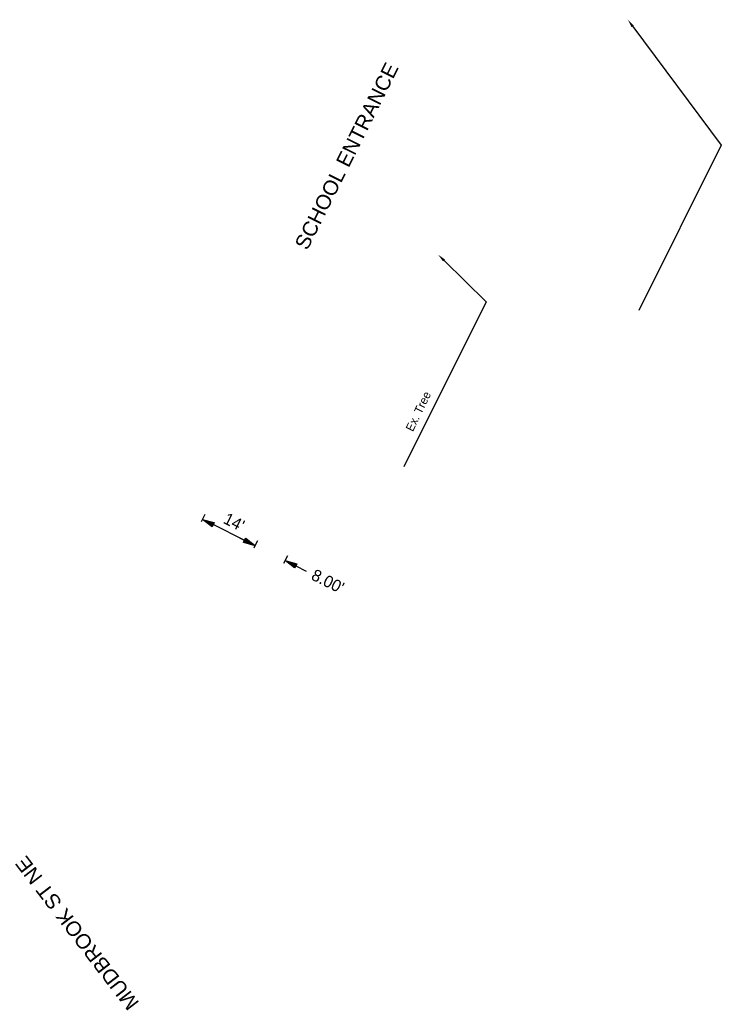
# Model space of a CAD drawing. Header units: feet. Extents: x 2248442 to 2250114, y 437700 to 439537.
# Tile 10 of 10: x 2248949 to 2249116, y 439302 to 439537. Entities that reach past the tile are written whole.
import ezdxf
from ezdxf import colors
from ezdxf.entities.mleader import LeaderData, LeaderLine
from ezdxf.math import Vec2, Vec3

# ---------------------------------------------------------------- set-up
doc = ezdxf.new("R2010")
doc.units = ezdxf.units.FT
doc.header["$MEASUREMENT"] = 0
doc.header["$PDMODE"] = 3
doc.layers.add('0_Mview', color=7, linetype='Continuous', plot=False)
for name, color, linetype in [('PV_X_Text', 7, 'Continuous'), ('SH_Border', 7, 'Continuous'), ('TX_P_20', 7, 'Continuous')]:
    doc.layers.add(name, color=color, linetype=linetype)
doc.styles.add('OHDOTSymbols', font='arial.ttf')
doc.styles.add('Slanted-Normal', font='font31.shx', dxfattribs={"height": 0.14})
doc.styles.get("Standard").update_dxf_attribs({"font": 'arial.ttf'})
doc.styles.add('Straight-Normal', font='font30.shx', dxfattribs={"height": 0.14})
doc.dimstyles.new('Dec-2  Slanted', dxfattribs={"dimtxt": 0.14, "dimasz": 0.14, "dimexe": 0.07, "dimexo": 0.07, "dimgap": 0.07, "dimtad": 1, "dimzin": 3, "dimdsep": 46, "dimtxsty": 'Slanted-Normal', "dimblk": 'Dim1', "dimcen": 0, "dimclrd": 95, "dimclre": 95, "dimclrt": 7, "dimazin": 3, "dimtfac": 1, "dimtix": 1, "dimtofl": 0, "dimtmove": 1, "dimatfit": 3, "dimldrblk": 'Dim1', "dimfxl": 1, "dimtolj": 1, "dimtzin": 0, "dimlwd": -1, "dimlwe": -1, "dimarcsym": 0})

# ---------------------------------------------------------------- blocks, each defined once
blk = doc.blocks.new('Dim1')
h = blk.add_hatch(color=4)
h.dxf.hatch_style = 1
h.paths.add_polyline_path([(0, 0), (-1, -0.2), (-1, 0.2)])
at = {"color": 4}
blk.add_lwpolyline([(0, 0), (-1, -0.2), (-1, 0.2), (0, 0)], dxfattribs=at)
blk = doc.blocks.new('*D963')
at = {"layer": '0_Mview', "color": 95, "linetype": 'Continuous', "transparency": 16777216}
for p, q in [((2248992.02, 439417.1), (2248992.91, 439418.89)), ((2249002.34, 439412.62), (2248994.79, 439416.39)), ((2249004.61, 439410.88), (2249005.47, 439412.62))]:
    blk.add_line(p, q, dxfattribs=at)
at = {"layer": 'Defpoints', "color": 0, "transparency": 16777216}
for p in [(2248991.4, 439415.85, -1083.62), (2248992.29, 439417.64), (2249003.98, 439409.63, -1083.62)]:
    blk.add_point(p, dxfattribs=at)
at = {"layer": '0_Mview', "color": 95, "transparency": 16777216, "xscale": 2.8, "yscale": 2.8, "zscale": 2.8}
for p, rotation in [((2248992.29, 439417.64), 153.4619806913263), ((2249004.85, 439411.37), 333.4619806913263)]:
    blk.add_blockref('Dim1', p, dxfattribs=dict(at, rotation=rotation))
at = {"layer": '0_Mview', "color": 7, "transparency": 16777216, "insert": (2248999.82, 439417.01), "char_height": 2.8, "attachment_point": 5, "rotation": 333.462, "style": 'Slanted-Normal'}
blk.add_mtext("\\A1;14'", dxfattribs=at)
blk = doc.blocks.new('*D964')
at = {"layer": '0_Mview', "color": 95, "linetype": 'Continuous', "transparency": 16777216}
for p, q in [((2249002.31, 439412.63), (2248999.8, 439413.88)), ((2249004.57, 439410.9), (2249005.44, 439412.63)), ((2249011.69, 439407.24), (2249012.6, 439409.06)), ((2249014.48, 439406.56), (2249016.98, 439405.3))]:
    blk.add_line(p, q, dxfattribs=at)
at = {"layer": 'Defpoints', "color": 0, "transparency": 16777216}
for p in [(2249004.81, 439411.38), (2249003.95, 439409.65, -1083.62), (2249011.06, 439405.99, -1083.62)]:
    blk.add_point(p, dxfattribs=at)
at = {"layer": '0_Mview', "color": 95, "transparency": 16777216, "xscale": 2.8, "yscale": 2.8, "zscale": 2.8}
for p, rotation in [((2249004.81, 439411.38), 333.4619806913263), ((2249011.97, 439407.81), 153.4619806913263)]:
    blk.add_blockref('Dim1', p, dxfattribs=dict(at, rotation=rotation))
at = {"layer": '0_Mview', "color": 7, "transparency": 16777216, "insert": (2249022.13, 439402.88), "char_height": 2.8, "attachment_point": 5, "rotation": 333.462, "style": 'Slanted-Normal'}
blk.add_mtext("\\A1;8.00'", dxfattribs=at)

msp = doc.modelspace()

# ---------------------------------------------------------------- texts
at = {"layer": 'PV_X_Text', "insert": (2249040.583, 439439.28, 2172.87), "char_height": 2, "width": 725.59682, "attachment_point": 1, "rotation": 64.23394, "style": 'Straight-Normal'}
msp.add_mtext('Ex. Tree', dxfattribs=at)
at = {"layer": 'SH_Border', "char_height": 3.5, "attachment_point": 5, "style": 'OHDOTSymbols'}
for s, insert, rotation in [('SCHOOL ENTRANCE', (2249026.611, 439504.209, 2172.87), 63.46198), ('MUDBROOK ST NE', (2248962.437, 439319.039, 2172.87), 127.48835)]:
    msp.add_mtext_dynamic_manual_height_columns(s, width=238.32752, gutter_width=20, heights=[46.234], dxfattribs=dict(at, insert=insert, rotation=rotation))

# ---------------------------------------------------------------- dimensions: what is measured, and where the dimension line sits
at = {"layer": '0_Mview'}
dim = msp.add_linear_dim(base=(2248992.289, 439417.636, 3256.491), p1=(2249003.981, 439409.632, 2172.87), p2=(2248991.397, 439415.85, 2172.87), angle=153.46198, text="14'", dimstyle='Dec-2  Slanted', override={"dimpost": "'"}, dxfattribs=at)
dim.commit()
dim.dimension.update_dxf_attribs({"geometry": '*D963', "text_midpoint": (2248999.819, 439417.006, 3256.491)})
dim = msp.add_linear_dim(base=(2249004.814, 439411.381, 3256.491), p1=(2249011.064, 439405.991, 2172.87), p2=(2249003.948, 439409.648, 2172.87), angle=153.46198, dimstyle='Dec-2  Slanted', override={"dimpost": "'"}, dxfattribs=at)
dim.commit()
dim.dimension.update_dxf_attribs({"geometry": '*D964', "text_midpoint": (2249020.874, 439400.373, 3256.491), "dimtype": 160})

# ---------------------------------------------------------------- leaders
at = {"layer": 'TX_P_20'}
ml = msp.add_multileader_mtext('Standard', dxfattribs=at)
ml.set_content('', color=256)
ml.set_leader_properties()
ml.build(insert=Vec2(0, 0))
ml.multileader.update_dxf_attribs({"dogleg_length": 2.2, "arrow_head_size": 2, "scale": 20})
ctx = ml.context
ctx.base_point, ctx.scale, ctx.char_height, ctx.arrow_head_size, ctx.landing_gap_size, ctx.plane_origin, ctx.plane_x_axis, ctx.plane_y_axis = Vec3(2249096.18, 439467.439, 2172.87), 20, 2, 2, 1.8, Vec3(2249052.522, 439504.981, 2172.87), Vec3(-0.4467916, -0.8946381), Vec3(0.8946381, -0.4467916)
notes = []
notes.append((ctx, [(1, (1, 1, 0), (2249115.838, 439506.803, 2172.87), (-0.4467916, -0.8946381), 44, [(0, [(2249093.562, 439536.722, 2172.87)], 0, [])])]))
ctx.mtext.insert, ctx.mtext.text_direction, ctx.mtext.rotation, ctx.mtext.flow_direction = Vec3(2249096.27, 439465.382, 2172.87), Vec3(-0.4467916, -0.8946381), -1.5707963, 5
ml = msp.add_multileader_mtext('Standard', dxfattribs=at)
ml.set_content('', color=256)
ml.set_leader_properties()
ml.build(insert=Vec2(0, 0))
ml.multileader.update_dxf_attribs({"dogleg_length": 2.2, "arrow_head_size": 2, "scale": 20})
ctx = ml.context
ctx.base_point, ctx.scale, ctx.char_height, ctx.arrow_head_size, ctx.landing_gap_size, ctx.plane_origin, ctx.plane_x_axis, ctx.plane_y_axis = Vec3(2249040.198, 439430.122, 3256.491), 20, 2, 2, 1.8, Vec3(2249001.399, 439455.695, 3256.491), Vec3(-0.4467916, -0.8946381), Vec3(0.8946381, -0.4467916)
notes.append((ctx, [(1, (1, 1, 0), (2249059.857, 439469.486, 3256.491), (-0.4467916, -0.8946381), 44, [(0, [(2249048.389, 439480.728, 3256.491)], 0, [])])]))
ctx.mtext.insert, ctx.mtext.text_direction, ctx.mtext.rotation, ctx.mtext.flow_direction = Vec3(2249040.288, 439428.065, 3256.491), Vec3(-0.4467916, -0.8946381), -1.5707963, 5
for ctx, leaders in notes:
    for number, flags, end, landing, length, lines in leaders:
        leader = LeaderData()
        leader.index, (leader.has_last_leader_line, leader.has_dogleg_vector, leader.attachment_direction) = number, flags
        leader.last_leader_point, leader.dogleg_vector, leader.dogleg_length = Vec3(end), Vec3(landing), length
        for number, points, colour, breaks in lines:
            line = LeaderLine()
            line.index, line.vertices, line.color, line.breaks = number, Vec3.list(points), colors.encode_raw_color(colour), breaks
            leader.lines.append(line)
        ctx.leaders.append(leader)

doc.saveas('drawing.dxf')
